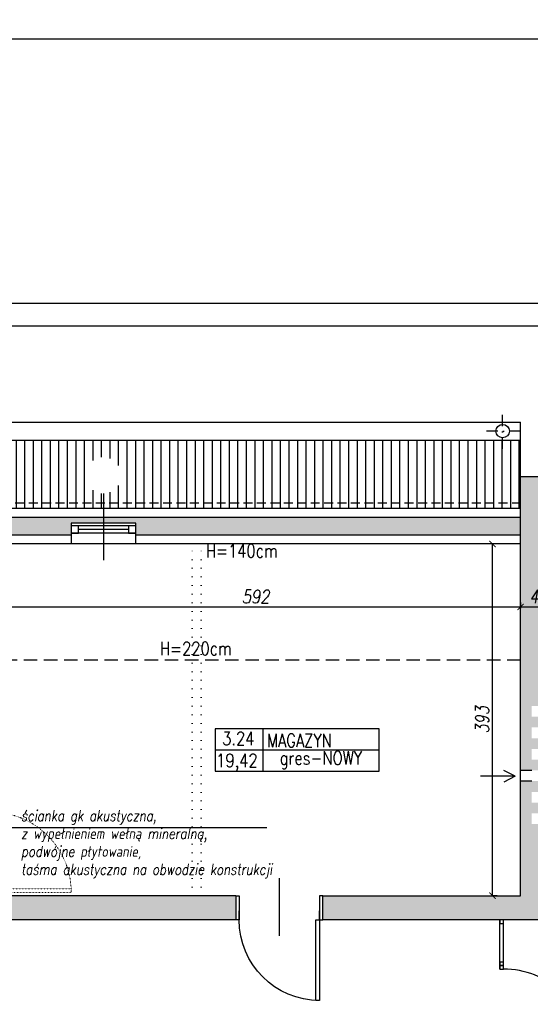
# Model space of a CAD drawing. Header units: millimetres. Extents: x 214604 to 222122, y 23717 to 26152.
# Tile 23 of 26: x 218374 to 218944, y 25053 to 26152. Entities that reach past the tile are written whole.
import ezdxf

# ---------------------------------------------------------------- set-up
doc = ezdxf.new("R2010")
doc.units = ezdxf.units.MM
for name, pattern in [('DASHDOT', [25.4, 12.7, -6.35, 0, -6.35]), ('DASHED', [0.75, 0.5, -0.25]), ('KROPKA2', [3.175, 0, -3.175])]:
    doc.linetypes.add(name, pattern=pattern)
for name, color, linetype in [('A_inwentaryzacja', 8, 'Continuous'), ('A_INWENTARYZACJA_KRESKI', 8, 'Continuous'), ('A_OPIS', 7, 'Continuous'), ('A_OPIS_ZMIANY', 2, 'Continuous'), ('A_WYMIARY', 143, 'Continuous'), ('A_ZMIANY_WYMIARY', 143, 'Continuous')]:
    doc.layers.add(name, color=color, linetype=linetype)
doc.layers.add('A_WYBURZENIA', color=30, linetype='KROPKA2', lineweight=20)
doc.styles.add('ROMANS', font='romans.shx', dxfattribs={"width": 0.8, "oblique": 10})
doc.dimstyles.new('Kopia AGA1', dxfattribs={"dimtxt": 15, "dimasz": 7, "dimexe": 1.25, "dimexo": 0.625, "dimgap": 4, "dimtad": 1, "dimdec": 1, "dimtxsty": 'ROMANS', "dimblk": 'ARCHTICK', "dimcen": 20, "dimclrd": 256, "dimclrt": 7, "dimadec": 0, "dimazin": 0, "dimtfac": 1, "dimtdec": 1, "dimtmove": 1, "dimatfit": 3, "dimfxl": 5, "dimfxlon": 1, "dimarcsym": 0})

# ---------------------------------------------------------------- blocks, each defined once
blk = doc.blocks.new('*U8')
for p, q in [((0, 0), (0, 100)), ((900, 0), (900, 100))]:
    blk.add_line(p, q)
blk.add_lwpolyline([(0, 0), (0, -900), (43.75, -900), (43.75, 0)], close=True)
blk.add_arc((0, 0), 900, 270, 0)
blk = doc.blocks.new('*U16')
for p, q in [((0, 0), (0, -100)), ((900, 0), (900, -100))]:
    blk.add_line(p, q)
blk.add_lwpolyline([(0, 0), (0, 900), (43.75, 900), (43.75, 0)], close=True)
blk.add_arc((0, 0), 900, 0, 90)
blk = doc.blocks.new('strzałka')
for q in [(-15.7, -8.9), (-41.8, -15.4), (-15.7, -21.9)]:
    blk.add_line((-3, -15.4), q)
blk = doc.blocks.new('_ARCHTICK')
at = {"color": 0, "linetype": 'ByBlock', "const_width": 0.15}
blk.add_lwpolyline([(-0.5, -0.5), (0.5, 0.5)], dxfattribs=at)
blk = doc.blocks.new('*D42')
at = {"layer": 'A_WYMIARY', "color": 0, "lineweight": -2, "ltscale": 3, "transparency": 16777216}
for p, q in [((218933.5, 25501.5), (218933.5, 25495.2)), ((218973.5, 25501.5), (218973.5, 25495.2))]:
    blk.add_line(p, q, dxfattribs=at)
at = {"layer": 'A_WYMIARY', "lineweight": -2, "ltscale": 3, "transparency": 16777216}
blk.add_line((218933.5, 25496.5), (218973.5, 25496.5), dxfattribs=at)
at = {"layer": 'Defpoints', "color": 0, "ltscale": 3, "transparency": 16777216}
for p in [(218973.5, 25592.2), (218933.5, 25566.9), (218973.5, 25496.5)]:
    blk.add_point(p, dxfattribs=at)
at = {"layer": 'A_WYMIARY', "lineweight": -2, "ltscale": 3, "transparency": 16777216, "xscale": 7, "yscale": 7, "zscale": 7, "rotation": 180}
blk.add_blockref('_ARCHTICK', (218933.5, 25496.5), dxfattribs=at)
at = {"layer": 'A_WYMIARY', "lineweight": -2, "ltscale": 3, "transparency": 16777216, "xscale": 7, "yscale": 7, "zscale": 7}
blk.add_blockref('_ARCHTICK', (218973.5, 25496.5), dxfattribs=at)
at = {"layer": 'A_WYMIARY', "color": 7, "ltscale": 3, "transparency": 16777216, "insert": (218953.5, 25508), "char_height": 15, "attachment_point": 5, "style": 'ROMANS'}
blk.add_mtext('40', dxfattribs=at)
blk = doc.blocks.new('*D86')
at = {"layer": 'A_OPIS', "color": 0, "lineweight": -2, "ltscale": 3, "transparency": 16777216}
for p, q in [((214910.7, 26126), (214910.7, 26132.3)), ((220410.7, 26126), (220410.7, 26132.3))]:
    blk.add_line(p, q, dxfattribs=at)
at = {"layer": 'A_OPIS', "lineweight": -2, "ltscale": 3, "transparency": 16777216}
blk.add_line((214910.7, 26131), (220410.7, 26131), dxfattribs=at)
at = {"layer": 'Defpoints', "color": 0, "ltscale": 3, "transparency": 16777216}
for p in [(220410.7, 26131), (214910.7, 25904.5), (220410.7, 25904.5)]:
    blk.add_point(p, dxfattribs=at)
at = {"layer": 'A_OPIS', "lineweight": -2, "ltscale": 3, "transparency": 16777216, "xscale": 7, "yscale": 7, "zscale": 7, "rotation": 180}
blk.add_blockref('_ARCHTICK', (214910.7, 26131), dxfattribs=at)
at = {"layer": 'A_OPIS', "lineweight": -2, "ltscale": 3, "transparency": 16777216, "xscale": 7, "yscale": 7, "zscale": 7}
blk.add_blockref('_ARCHTICK', (220410.7, 26131), dxfattribs=at)
at = {"layer": 'A_OPIS', "color": 7, "ltscale": 3, "transparency": 16777216, "insert": (217660.7, 26142.5), "char_height": 15, "attachment_point": 5, "style": 'ROMANS'}
blk.add_mtext('5500', dxfattribs=at)
blk = doc.blocks.new('*D105')
at = {"layer": 'A_ZMIANY_WYMIARY', "color": 0, "lineweight": -2, "ltscale": 3, "transparency": 16777216}
for p, q in [((218341.5, 25496.5), (218341.5, 25497.7)), ((218933.5, 25496.5), (218933.5, 25497.7))]:
    blk.add_line(p, q, dxfattribs=at)
at = {"layer": 'A_ZMIANY_WYMIARY', "lineweight": -2, "ltscale": 3, "transparency": 16777216}
blk.add_line((218341.5, 25496.5), (218933.5, 25496.5), dxfattribs=at)
at = {"layer": 'Defpoints', "color": 0, "ltscale": 3, "transparency": 16777216}
for p in [(218341.5, 25496.5), (218933.5, 25496.5), (218933.5, 25496.5)]:
    blk.add_point(p, dxfattribs=at)
at = {"layer": 'A_ZMIANY_WYMIARY', "lineweight": -2, "ltscale": 3, "transparency": 16777216, "xscale": 7, "yscale": 7, "zscale": 7, "rotation": 180}
blk.add_blockref('_ARCHTICK', (218341.5, 25496.5), dxfattribs=at)
at = {"layer": 'A_ZMIANY_WYMIARY', "lineweight": -2, "ltscale": 3, "transparency": 16777216, "xscale": 7, "yscale": 7, "zscale": 7}
blk.add_blockref('_ARCHTICK', (218933.5, 25496.5), dxfattribs=at)
at = {"layer": 'A_ZMIANY_WYMIARY', "color": 7, "ltscale": 3, "transparency": 16777216, "insert": (218637.5, 25508), "char_height": 15, "attachment_point": 5, "style": 'ROMANS'}
blk.add_mtext('592', dxfattribs=at)
blk = doc.blocks.new('*D109')
at = {"layer": 'A_ZMIANY_WYMIARY', "color": 0, "lineweight": -2, "ltscale": 3, "transparency": 16777216}
for p, q in [((218907.2, 25566.9), (218901, 25566.9)), ((218907.2, 25173.9), (218901, 25173.9))]:
    blk.add_line(p, q, dxfattribs=at)
at = {"layer": 'A_ZMIANY_WYMIARY', "lineweight": -2, "ltscale": 3, "transparency": 16777216}
blk.add_line((218902.2, 25173.9), (218902.2, 25566.9), dxfattribs=at)
at = {"layer": 'Defpoints', "color": 0, "ltscale": 3, "transparency": 16777216}
for p in [(218902.2, 25566.9), (218933.5, 25566.9), (218933.5, 25173.9)]:
    blk.add_point(p, dxfattribs=at)
at = {"layer": 'A_ZMIANY_WYMIARY', "lineweight": -2, "ltscale": 3, "transparency": 16777216, "xscale": 7, "yscale": 7, "zscale": 7}
for p, rotation in [((218902.2, 25566.9), 90), ((218902.2, 25173.9), 270)]:
    blk.add_blockref('_ARCHTICK', p, dxfattribs=dict(at, rotation=rotation))
at = {"layer": 'A_ZMIANY_WYMIARY', "color": 7, "ltscale": 3, "transparency": 16777216, "insert": (218890.7, 25370.4), "char_height": 15, "attachment_point": 5, "rotation": 90, "style": 'ROMANS'}
blk.add_mtext('393', dxfattribs=at)

msp = doc.modelspace()

# ---------------------------------------------------------------- hatches: boundary and pattern name
at = {"layer": 'A_inwentaryzacja', "ltscale": 3}
h = msp.add_hatch(dxfattribs=at)
h.set_pattern_fill('ANSI31', color=256, scale=3, angle=45)
h.paths.add_polyline_path([(218933.52, 25682.87), (218275.02, 25682.87), (218205.02, 25612.87), (218467.52, 25612.87), (218467.52, 25623.12, -0.4142136), (218447.23, 25643.4, -1), (218487.8, 25643.4, -0.4142136), (218467.52, 25623.12), (218467.52, 25612.87), (218933.52, 25612.87)])
h.paths.add_polyline_path([(218467.52, 25612.87), (218205.02, 25612.87), (218199.02, 25606.87), (218467.52, 25606.87)])
h.paths.add_polyline_path([(218933.52, 25612.87), (218467.52, 25612.87), (218467.52, 25606.87), (218933.52, 25606.87)])
at = {"layer": 'A_INWENTARYZACJA_KRESKI', "ltscale": 3}
h = msp.add_hatch(color=256, dxfattribs=at)
h.dxf.hatch_style = 1
h.paths.add_polyline_path([(218973.52, 25325.87), (218961.02, 25325.87), (218946.02, 25325.87), (218946.02, 25337.87), (218961.02, 25337.87), (218973.52, 25337.87), (218973.52, 25595.87), (219049.02, 25595.87), (219049.02, 25629.87), (219052.02, 25629.87), (219052.02, 25641.87), (218933.52, 25641.87), (218933.52, 25313.87), (218946.02, 25313.87), (218961.02, 25313.87), (218961.02, 25301.87), (218946.02, 25301.87), (218933.52, 25301.87), (218933.52, 25173.87), (218712.52, 25173.87), (218712.52, 25146.87), (218973.52, 25146.87)])
h.paths.add_polyline_path([(218946.02, 25253.87), (218946.02, 25265.87), (218961.02, 25265.87), (218961.02, 25253.87)], flags=16)
h.paths.add_polyline_path([(218946.02, 25277.87), (218946.02, 25289.87), (218961.02, 25289.87), (218961.02, 25277.87)], flags=16)
h.paths.add_polyline_path([(218946.02, 25349.87), (218946.02, 25361.87), (218961.02, 25361.87), (218961.02, 25349.87)], flags=16)
h.paths.add_polyline_path([(218946.02, 25373.87), (218946.02, 25385.87), (218961.02, 25385.87), (218961.02, 25373.87)], flags=16)
h = msp.add_hatch(color=256, dxfattribs=at)
h.dxf.hatch_style = 1
h.paths.add_polyline_path([(218431.52, 25589.87), (218467.52, 25589.87), (218467.52, 25596.87), (218189.02, 25596.87), (218189.02, 25612.87), (218169.02, 25612.87), (218169.02, 25576.87), (218431.52, 25576.87)])
h.paths.add_polyline_path([(218933.52, 25596.87), (218467.52, 25596.87), (218467.52, 25589.87), (218503.52, 25589.87), (218503.52, 25576.87), (218933.52, 25576.87)])
h = msp.add_hatch(color=256, dxfattribs=at)
h.dxf.hatch_style = 1
h.paths.add_polyline_path([(218615.52, 25173.87), (218327.02, 25173.87), (218327.02, 25146.87), (218615.52, 25146.87)])

# ---------------------------------------------------------------- linework, layer by layer
at = {"layer": 'A_inwentaryzacja', "linetype": 'DASHDOT'}
for p, q in [((218913.52, 25672.87), (218913.52, 25712.87)), ((218933.52, 25692.87), (218893.52, 25692.87))]:
    msp.add_line(p, q, dxfattribs=at)
at = {"layer": 'A_inwentaryzacja', "ltscale": 3}
for p, q in [((218199.02, 25702.87), (218933.52, 25702.87)), ((218933.52, 25173.87), (218933.52, 25702.87)), ((218159.02, 25682.87), (218933.52, 25682.87)), ((219269.52, 25641.87), (218933.52, 25641.87)), ((218467.52, 25623.12), (218467.52, 25548.82)), ((218199.02, 25606.87), (218933.52, 25606.87)), ((218189.02, 25596.87), (218933.52, 25596.87)), ((218503.52, 25589.87), (218431.52, 25589.87)), ((218431.52, 25589.87), (218431.52, 25566.87)), ((218503.52, 25586.87), (218431.52, 25586.87)), ((218495.52, 25582.87), (218439.52, 25582.87)), ((218503.52, 25566.87), (218503.52, 25589.87)), ((218169.02, 25576.87), (218431.52, 25576.87)), ((218169.02, 25576.87), (218431.52, 25576.87)), ((218503.52, 25578.87), (218431.52, 25578.87)), ((218503.52, 25576.87), (218933.52, 25576.87)), ((218503.52, 25576.87), (218933.52, 25576.87)), ((218933.52, 25566.87), (216625.52, 25566.87)), ((218946.02, 25313.87), (218933.52, 25313.87)), ((218946.02, 25301.87), (218933.52, 25301.87)), ((218664.02, 25129.22), (218664.02, 25193.65)), ((218615.52, 25173.87), (218327.02, 25173.87)), ((218615.52, 25173.87), (218615.52, 25146.87)), ((218712.52, 25146.87), (218712.52, 25173.87)), ((218712.52, 25173.87), (218933.52, 25173.87)), ((218615.52, 25146.87), (218327.02, 25146.87)), ((218973.52, 25146.87), (218712.52, 25146.87)), ((218910.52, 25091.87), (218910.52, 25146.87)), ((218914.52, 25091.87), (218914.52, 25146.87))]:
    msp.add_line(p, q, dxfattribs=at)
at = {"layer": 'A_inwentaryzacja', "linetype": 'DASHED', "ltscale": 20}
msp.add_line((218159.02, 25612.87), (218933.52, 25612.87), dxfattribs=at)
at = {"layer": 'A_inwentaryzacja', "linetype": 'DASHED', "ltscale": 30}
msp.add_line((218933.52, 25436.87), (218029.02, 25436.87), dxfattribs=at)
at = {"layer": 'A_inwentaryzacja', "ltscale": 3}
for points in [[(218431.52, 25578.87), (218439.52, 25578.87), (218439.52, 25586.87), (218431.52, 25586.87)], [(218495.52, 25578.87), (218503.52, 25578.87), (218503.52, 25586.87), (218495.52, 25586.87)], [(218910.52, 25142.87), (218914.52, 25142.87), (218914.52, 25146.87), (218910.52, 25146.87)], [(218910.52, 25095.87), (218914.52, 25095.87), (218914.52, 25099.87), (218910.52, 25099.87)], [(218910.52, 25091.87), (218914.52, 25091.87), (218914.52, 25095.87), (218910.52, 25095.87)]]:
    msp.add_lwpolyline(points, close=True, dxfattribs=at)
for points in [[(218615.52, 25173.87), (218619.02, 25173.87), (218619.02, 25146.87), (218615.52, 25146.87)], [(218712.52, 25173.87), (218709.02, 25173.87), (218709.02, 25146.87), (218712.52, 25146.87)]]:
    msp.add_lwpolyline(points, dxfattribs=at)
msp.add_circle((218913.52, 25692.87), 7.5, dxfattribs=at)
msp.add_arc((218916.02, 25003.37), 88.51, 359.02898, 90.97102, dxfattribs=at)
at = {"layer": 'A_OPIS', "ltscale": 3}
msp.add_lwpolyline([(214910.74, 25835.22), (214910.74, 23735.22), (220410.74, 23735.22), (220410.74, 25835.22), (214910.74, 25835.22)], dxfattribs=at)
msp.add_lwpolyline([(215085.74, 25810.22), (215085.74, 23760.22), (220385.74, 23760.22), (220385.74, 25810.22)], close=True, dxfattribs=at)
at = {"layer": 'A_OPIS_ZMIANY', "ltscale": 5}
for p, q in [((218645.69, 25360.5), (218645.69, 25313)), ((218592.29, 25336.75), (218775.66, 25336.75))]:
    msp.add_line(p, q, dxfattribs=at)
at = {"layer": 'A_OPIS_ZMIANY', "ltscale": 3}
msp.add_line((218650.05, 25249.73), (218320.55, 25249.73), dxfattribs=at)
at = {"layer": 'A_OPIS_ZMIANY', "ltscale": 5}
msp.add_lwpolyline([(218592.29, 25313), (218775.66, 25313), (218775.66, 25360.5), (218592.29, 25360.5)], close=True, dxfattribs=at)
at = {"layer": 'A_WYBURZENIA', "ltscale": 3}
for p, q in [((218566.52, 25173.87), (218566.52, 25566.87)), ((218576.52, 25173.87), (218576.52, 25566.87))]:
    msp.add_line(p, q, dxfattribs=at)

# ---------------------------------------------------------------- block references
at = {"layer": 'A_inwentaryzacja', "ltscale": 3, "xscale": -1, "rotation": 180}
msp.add_blockref('strzałka', (218930.43, 25291.98), dxfattribs=at)
at = {"layer": 'A_inwentaryzacja', "ltscale": 3, "xscale": -0.1, "yscale": 0.1, "zscale": 0.1}
msp.add_blockref('*U8', (218709.02, 25146.87), dxfattribs=at)
at = {"layer": 'A_WYBURZENIA', "ltscale": 3, "xscale": -0.1, "yscale": 0.1, "zscale": 0.1, "rotation": 270}
msp.add_blockref('*U16', (218341.52, 25177.37), dxfattribs=at)

# ---------------------------------------------------------------- texts
at = {"layer": 'A_OPIS_ZMIANY', "ltscale": 5, "style": 'ROMANS', "width": 0.8}
for s, p in [('H=140cm', (218582.03, 25551.58)), ('H=220cm', (218530.69, 25442.5)), ('3.24', (218600.15, 25342.05)), ('MAGAZYN', (218650.08, 25339.83)), ('19,42', (218593.49, 25317.48)), ('gres-NOWY', (218664.36, 25320.3))]:
    msp.add_text(s, height=15, dxfattribs=at).set_placement(p)
at = {"layer": 'A_OPIS_ZMIANY', "ltscale": 5, "insert": (218375.42, 25269.37), "char_height": 12, "attachment_point": 1, "style": 'ROMANS'}
msp.add_mtext_dynamic_manual_height_columns('ścianka gk akustyczna, \\Pz wypełnieniem wełną mineralną,\\Ppodwójne płytowanie,\\Ptaśma akustyczna na obwodzie konstrukcji ', width=363.648, gutter_width=75, heights=[0], dxfattribs=at)

# ---------------------------------------------------------------- dimensions: what is measured, and where the dimension line sits
at = {"layer": 'A_OPIS', "ltscale": 3}
dim = msp.add_linear_dim(base=(220410.74, 26131.03), p1=(214910.74, 25904.47), p2=(220410.74, 25904.47), dimstyle='Kopia AGA1', dxfattribs=at)
dim.commit()
dim.dimension.update_dxf_attribs({"geometry": '*D86', "text_midpoint": (217660.74, 26142.53)})
at = {"layer": 'A_WYMIARY', "ltscale": 3}
dim = msp.add_linear_dim(base=(218973.52, 25496.47), p1=(218933.52, 25566.87), p2=(218973.52, 25592.19), dimstyle='Kopia AGA1', dxfattribs=at)
dim.commit()
dim.dimension.update_dxf_attribs({"geometry": '*D42', "text_midpoint": (218953.52, 25507.97)})
at = {"layer": 'A_ZMIANY_WYMIARY', "ltscale": 3}
dim = msp.add_linear_dim(base=(218902.24, 25566.87), p1=(218933.52, 25173.87), p2=(218933.52, 25566.87), angle=90, dimstyle='Kopia AGA1', dxfattribs=at)
dim.commit()
dim.dimension.update_dxf_attribs({"geometry": '*D109', "text_midpoint": (218890.74, 25370.37)})
dim = msp.add_linear_dim(base=(218933.52, 25496.47), p1=(218341.52, 25496.47), p2=(218933.52, 25496.47), dimstyle='Kopia AGA1', dxfattribs=at)
dim.commit()
dim.dimension.update_dxf_attribs({"geometry": '*D105', "text_midpoint": (218637.52, 25507.97)})

doc.saveas('drawing.dxf')
